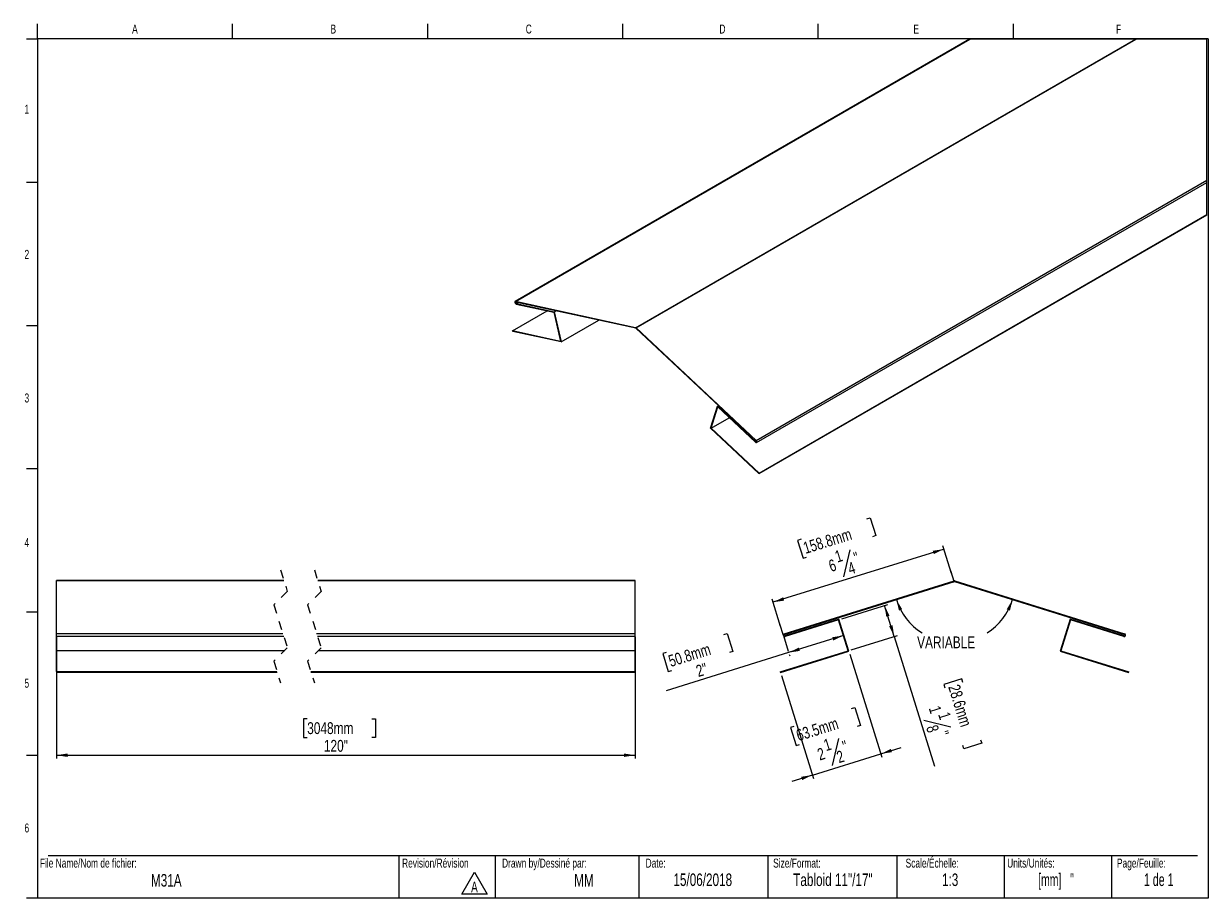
# Model space of a CAD drawing. Header units: inches. Extents: x 0.5 to 23, y 0.4 to 15.5.
# Tile 1 of 2: x 0.5 to 14.3, y 0.5 to 10.7. Entities that reach past the tile are written whole.
import ezdxf

# ---------------------------------------------------------------- set-up
doc = ezdxf.new("R2010")
doc.units = ezdxf.units.IN
doc.header["$MEASUREMENT"] = 0
doc.linetypes.add('HIDDEN', pattern=[0.075, 0.05, -0.025])
doc.layers.add('FORMAT', color=7, linetype='Continuous')
doc.styles.add('SLDTEXTSTYLE0', font='TXT', dxfattribs={"width": 0.7})
doc.styles.add('SLDTEXTSTYLE1', font='TXT', dxfattribs={"width": 0.633333})
doc.styles.add('SLDTEXTSTYLE2', font='TXT', dxfattribs={"width": 0.625})
doc.styles.add('SLDTEXTSTYLE3', font='TXT', dxfattribs={"width": 0.75})
doc.dimstyles.new('SLDDIMSTYLE0', dxfattribs={"dimtxt": 0.137795, "dimasz": 0.13, "dimexe": 0, "dimexo": 0.0625, "dimgap": 0.034449, "dimtad": 1, "dimdec": 6, "dimlfac": 3, "dimrnd": 1e-09, "dimzin": 12, "dimdsep": 46, "dimlunit": 5, "dimtxsty": 'SLDTEXTSTYLE3', "dimsah": 1, "dimcen": 0.09, "dimadec": 0, "dimazin": 3, "dimtfac": 1, "dimtofl": 0, "dimtmove": 0, "dimatfit": 3, "dimfxl": 1, "dimfrac": 2, "dimtolj": 1, "dimtzin": 12, "dimarcsym": 0})
doc.dimstyles.new('SLDDIMSTYLE1', dxfattribs={"dimtxt": 0.137795, "dimasz": 0.13, "dimexe": 0, "dimexo": 0.0625, "dimgap": 0.034449, "dimtad": 1, "dimlfac": 3, "dimrnd": 1e-09, "dimzin": 12, "dimdsep": 46, "dimlunit": 5, "dimtxsty": 'SLDTEXTSTYLE3', "dimsah": 1, "dimcen": 0.09, "dimadec": 0, "dimazin": 3, "dimtfac": 1, "dimtofl": 0, "dimtmove": 0, "dimatfit": 3, "dimfxl": 1, "dimfrac": 2, "dimtolj": 1, "dimtzin": 12, "dimarcsym": 0})
doc.dimstyles.new('SLDDIMSTYLE2', dxfattribs={"dimtxt": 0.137795, "dimasz": 0.13, "dimexe": 0, "dimexo": 0.0625, "dimgap": 0.034449, "dimtad": 1, "dimdec": 6, "dimlfac": 3, "dimrnd": 1e-09, "dimzin": 12, "dimdsep": 46, "dimlunit": 5, "dimtxsty": 'SLDTEXTSTYLE3', "dimsah": 1, "dimcen": 0.09, "dimadec": 0, "dimazin": 3, "dimtfac": 1, "dimtmove": 0, "dimatfit": 0, "dimfxl": 1, "dimfrac": 2, "dimtolj": 1, "dimtzin": 12, "dimarcsym": 0})
doc.dimstyles.new('SLDDIMSTYLE3', dxfattribs={"dimtxt": 0.137795, "dimasz": 0.13, "dimexe": 0, "dimexo": 0.0625, "dimgap": 0.034449, "dimtad": 0, "dimtih": 1, "dimtoh": 1, "dimdec": 4, "dimlfac": 3, "dimzin": 12, "dimdsep": 46, "dimlunit": 5, "dimtxsty": 'SLDTEXTSTYLE3', "dimsah": 1, "dimcen": 0.09, "dimazin": 3, "dimtfac": 1, "dimtofl": 0, "dimtmove": 0, "dimatfit": 3, "dimfxl": 1, "dimfrac": 2, "dimtolj": 1, "dimtzin": 12, "dimarcsym": 0})

# ---------------------------------------------------------------- blocks, each defined once
blk = doc.blocks.new('SW_NOTE_0')
at = {"color": 0, "linetype": 'Continuous', "lineweight": 0}
for p, q in [((-0.098, 0.016), (0.049, 0.271)), ((0.049, 0.271), (0.196, 0.016)), ((0.196, 0.016), (-0.098, 0.016))]:
    blk.add_line(p, q, dxfattribs=at)
at = {"color": 0, "linetype": 'Continuous', "lineweight": 0, "insert": (0.049, 0.161), "char_height": 0.125, "attachment_point": 2, "style": 'SLDTEXTSTYLE0'}
blk.add_mtext('A', dxfattribs=at)
blk = doc.blocks.new('_D')
at = {"layer": 'FORMAT'}
for p, q in [((10.278, 4.933), (10.318, 4.945)), ((10.318, 4.945), (10.383, 4.737)), ((9.512, 4.695), (9.472, 4.682)), ((10.383, 4.737), (10.343, 4.724)), ((11.176, 4.58), (9.186, 3.962)), ((9.472, 4.682), (9.537, 4.473)), ((10.081, 4.571), (10.005, 4.259)), ((11.264, 4.297), (11.164, 4.618)), ((9.537, 4.473), (9.577, 4.486)), ((9.274, 3.678), (9.175, 3.999))]:
    blk.add_line(p, q, dxfattribs=at)
for points in [[(11.176, 4.58), (11.045, 4.561), (11.057, 4.523)], [(9.186, 3.962), (9.316, 3.981), (9.304, 4.02)]]:
    blk.add_solid(points, dxfattribs=at)
at = {"layer": 'FORMAT', "attachment_point": 1, "rotation": 17.2729, "style": 'SLDTEXTSTYLE3'}
for s, insert, char_height in [('158.8mm', (9.524, 4.655), 0.1378), ('1', (9.893, 4.554), 0.138), ('"', (10.111, 4.538), 0.138), ('6', (9.82, 4.445), 0.138), ('4', (10.043, 4.414), 0.138)]:
    blk.add_mtext(s, dxfattribs=dict(at, insert=insert, char_height=char_height))
blk = doc.blocks.new('_D_1')
at = {"layer": 'FORMAT'}
for p, q in [((8.613, 3.586), (8.653, 3.599)), ((8.653, 3.599), (8.718, 3.39)), ((10.005, 3.574), (9.368, 3.376)), ((7.943, 3.378), (7.903, 3.366)), ((7.903, 3.366), (7.968, 3.157)), ((9.368, 3.376), (7.941, 2.932)), ((8.718, 3.39), (8.678, 3.377)), ((9.375, 3.355), (9.38, 3.339)), ((7.968, 3.157), (8.008, 3.169))]:
    blk.add_line(p, q, dxfattribs=at)
for points in [[(10.005, 3.574), (9.875, 3.555), (9.887, 3.516)], [(9.368, 3.376), (9.498, 3.396), (9.487, 3.434)]]:
    blk.add_solid(points, dxfattribs=at)
at = {"layer": 'FORMAT', "char_height": 0.1378, "attachment_point": 1, "rotation": 17.2729, "style": 'SLDTEXTSTYLE3'}
for s, insert in [('50.8mm', (7.956, 3.339)), ('2"', (8.276, 3.222))]:
    blk.add_mtext(s, dxfattribs=dict(at, insert=insert))
blk = doc.blocks.new('_D_2')
at = {"layer": 'FORMAT'}
for p, q in [((9.986, 3.768), (10.522, 3.934)), ((10.596, 3.565), (10.485, 3.923)), ((10.097, 3.41), (10.634, 3.576)), ((10.596, 3.565), (11.066, 2.053)), ((11.382, 3.07), (11.173, 3.005)), ((11.394, 3.03), (11.382, 3.07)), ((11.173, 3.005), (11.185, 2.965)), ((11.255, 2.51), (10.943, 2.586)), ((11.602, 2.361), (11.615, 2.321)), ((11.406, 2.256), (11.393, 2.296)), ((11.615, 2.321), (11.406, 2.256))]:
    blk.add_line(p, q, dxfattribs=at)
for points in [[(10.485, 3.923), (10.504, 3.793), (10.542, 3.805)], [(10.596, 3.565), (10.577, 3.695), (10.538, 3.683)]]:
    blk.add_solid(points, dxfattribs=at)
at = {"layer": 'FORMAT', "attachment_point": 1, "rotation": 287.2729, "style": 'SLDTEXTSTYLE3'}
for s, insert, char_height in [('28.6mm', (11.355, 3.018), 0.1378), ('1', (11.129, 2.77), 0.138), ('1', (11.238, 2.698), 0.138), ('8', (11.098, 2.547), 0.138), ('"', (11.222, 2.479), 0.138)]:
    blk.add_mtext(s, dxfattribs=dict(at, insert=insert, char_height=char_height))
blk = doc.blocks.new('_D_3')
at = {"layer": 'FORMAT'}
for p, q in [((10.08, 3.356), (10.451, 2.161)), ((9.284, 3.108), (9.656, 1.913)), ((10.099, 2.724), (10.139, 2.736)), ((10.139, 2.736), (10.204, 2.527)), ((9.429, 2.516), (9.389, 2.503)), ((9.389, 2.503), (9.454, 2.294)), ((10.204, 2.527), (10.164, 2.515)), ((9.95, 2.377), (9.874, 2.064)), ((9.454, 2.294), (9.494, 2.307)), ((10.44, 2.198), (10.678, 2.272)), ((9.644, 1.951), (10.44, 2.198)), ((9.644, 1.951), (9.405, 1.877))]:
    blk.add_line(p, q, dxfattribs=at)
for points in [[(10.44, 2.198), (10.57, 2.218), (10.558, 2.256)], [(9.644, 1.951), (9.514, 1.931), (9.526, 1.893)]]:
    blk.add_solid(points, dxfattribs=at)
at = {"layer": 'FORMAT', "attachment_point": 1, "rotation": 17.2729, "style": 'SLDTEXTSTYLE3'}
for s, insert, char_height in [('63.5mm', (9.442, 2.476), 0.1378), ('1', (9.762, 2.36), 0.138), ('"', (9.98, 2.343), 0.138), ('2', (9.689, 2.251), 0.138), ('2', (9.912, 2.22), 0.138)]:
    blk.add_mtext(s, dxfattribs=dict(at, insert=insert, char_height=char_height))
blk = doc.blocks.new('_D_4')
at = {"layer": 'FORMAT'}
for start, end in [(197.2729, 237.7141), (302.2859, 342.7271)]:
    blk.add_arc((11.298, 4.203), 0.708, start, end, dxfattribs=at)
for points in [[(10.621, 3.993), (10.652, 3.865), (10.689, 3.881)], [(11.974, 3.993), (11.906, 3.881), (11.943, 3.865)]]:
    blk.add_solid(points, dxfattribs=at)
at = {"layer": 'FORMAT', "insert": (10.863, 3.564), "char_height": 0.1378, "attachment_point": 1, "style": 'SLDTEXTSTYLE3'}
blk.add_mtext('VARIABLE', dxfattribs=at)
blk = doc.blocks.new('_D_5')
at = {"layer": 'FORMAT'}
for p, q in [((0.848, 3.559), (0.848, 2.143)), ((7.581, 3.559), (7.581, 2.143)), ((3.766, 2.607), (3.724, 2.607)), ((3.724, 2.607), (3.724, 2.388)), ((4.518, 2.607), (4.559, 2.607)), ((4.559, 2.607), (4.559, 2.388)), ((3.724, 2.388), (3.766, 2.388)), ((4.559, 2.388), (4.518, 2.388)), ((0.848, 2.182), (7.581, 2.182))]:
    blk.add_line(p, q, dxfattribs=at)
for points in [[(0.848, 2.182), (0.978, 2.162), (0.978, 2.202)], [(7.581, 2.182), (7.451, 2.202), (7.451, 2.162)]]:
    blk.add_solid(points, dxfattribs=at)
at = {"layer": 'FORMAT', "char_height": 0.1378, "attachment_point": 1, "style": 'SLDTEXTSTYLE3'}
for s, insert in [('3048mm', (3.766, 2.566)), ('120"', (3.96, 2.36))]:
    blk.add_mtext(s, dxfattribs=dict(at, insert=insert))

msp = doc.modelspace()

# ---------------------------------------------------------------- linework, layer by layer
at = {"color": 7, "linetype": 'Continuous', "lineweight": 18}
for p, q in [((0.6262516, 10.51707317), (0.6262516, 10.69394495)), ((2.89708494, 10.51707317), (2.89708494, 10.69394495)), ((5.16791827, 10.51707317), (5.16791827, 10.69394495)), ((7.4387516, 10.51707317), (7.4387516, 10.69394495)), ((9.70958494, 10.69394495), (9.70958494, 10.51707317)), ((11.98041827, 10.69394495), (11.98041827, 10.51707317)), ((0.5012516, 10.51707317), (0.6262516, 10.51707317)), ((14.2512516, 10.51707317), (0.6262516, 10.51707317)), ((0.6262516, 10.51707317), (0.6262516, 0.51707317)), ((14.2512516, 10.51707317), (14.2512516, 0.51707317)), ((0.5012516, 8.8504065), (0.6262516, 8.8504065)), ((0.5012516, 7.18373984), (0.6262516, 7.18373984)), ((0.5012516, 5.51707317), (0.6262516, 5.51707317)), ((0.5012516, 3.8504065), (0.6262516, 3.8504065)), ((0.5012516, 2.18373984), (0.6262516, 2.18373984)), ((0.7512516, 1.01707317), (14.1262516, 1.01707317)), ((4.83168021, 1.01707317), (4.83168021, 0.51707317)), ((5.95393245, 1.01707317), (5.95393245, 0.51707317)), ((7.6262516, 1.01707317), (7.6262516, 0.51707317)), ((9.1262516, 1.01707317), (9.1262516, 0.51707317)), ((10.6262516, 1.01707317), (10.6262516, 0.51707317)), ((11.8762516, 1.01707317), (11.8762516, 0.51707317)), ((13.1262516, 1.01707317), (13.1262516, 0.51707317)), ((0.6262516, 0.51707317), (0.5012516, 0.51707317)), ((14.2512516, 0.51707317), (0.6262516, 0.51707317))]:
    msp.add_line(p, q, dxfattribs=at)
at = {"color": 7, "linetype": 'Continuous', "lineweight": 25}
for p, q in [((11.47366667, 10.51373238), (6.18517964, 7.46075432)), ((6.19001372, 7.4613355), (11.47749326, 10.51373238)), ((7.5877223, 7.15633024), (13.40354304, 10.51373238)), ((7.59213085, 7.15378492), (13.41236171, 10.51373238)), ((8.98983943, 5.84503041), (14.2346117, 8.87277349)), ((8.99467351, 5.81962099), (14.2346117, 8.84457314)), ((9.02199622, 5.46005167), (14.2346117, 8.46923049)), ((9.02339482, 5.46444223), (14.2346117, 8.47281381)), ((7.5877223, 7.15633024), (6.19001372, 7.4613355)), ((7.5891209, 7.15032441), (6.19141231, 7.45532967)), ((6.15645677, 7.11949035), (6.55955156, 7.35219173)), ((6.1956128, 7.43731061), (6.63900408, 7.34055475)), ((6.1970114, 7.43130477), (6.63590339, 7.33553059)), ((6.63590339, 7.33553059), (6.71463628, 6.99768568)), ((6.63900408, 7.34055475), (6.66050243, 7.35296534)), ((6.63900408, 7.34055475), (6.72053729, 6.9906966)), ((6.72053729, 6.9906966), (7.15946371, 7.24408361)), ((6.15785693, 7.11348373), (6.15645677, 7.11949035)), ((6.71463628, 6.99768568), (6.15645677, 7.11949035)), ((6.72053729, 6.9906966), (6.15785693, 7.11348373)), ((8.98843927, 5.84063984), (7.59073069, 7.14939514)), ((8.98983943, 5.84503041), (7.59213085, 7.15378492)), ((8.45931429, 5.98692231), (8.5408475, 6.24264423)), ((8.46521531, 5.98709753), (8.54394976, 6.2340391)), ((8.5408475, 6.24264423), (8.55214735, 6.24916632)), ((8.5408475, 6.24264423), (8.98424035, 5.82746972)), ((8.54394976, 6.2340391), (8.98284019, 5.82307994)), ((8.46521531, 5.98709753), (8.67706523, 6.109395)), ((9.02199622, 5.46005167), (8.45931429, 5.98692231)), ((9.02339482, 5.46444223), (8.46521531, 5.98709753)), ((9.02339482, 5.46444223), (9.02199622, 5.46005167)), ((3.49529227, 4.21361161), (0.84835012, 4.21361161)), ((0.84835012, 4.21313808), (0.84835012, 4.21361161)), ((0.84835012, 4.21313808), (3.49544089, 4.21313808)), ((0.84835012, 3.59850248), (0.84835012, 4.21313808)), ((7.5806005, 4.21361161), (3.8889923, 4.21361161)), ((3.88914092, 4.21313808), (7.5806005, 4.21313808)), ((7.5806005, 4.21313808), (7.5806005, 4.21361161)), ((7.5806005, 3.59850248), (7.5806005, 4.21313808)), ((9.317788, 3.59482461), (11.29444637, 4.2094602)), ((9.31976749, 3.5884586), (11.29642586, 4.20309419)), ((11.29870228, 4.20309419), (13.27536065, 3.5884586)), ((11.30068177, 4.2094602), (13.27734014, 3.59482461)), ((9.95275779, 3.76434033), (9.32570596, 3.56936058)), ((9.94837128, 3.75599484), (9.32768545, 3.56299457)), ((10.05971759, 3.39790686), (9.94837128, 3.75599484)), ((10.06806308, 3.39352034), (9.95275779, 3.76434033)), ((12.64237034, 3.76434033), (12.52706506, 3.39352034)), ((12.64675686, 3.75599484), (12.53541055, 3.39790686)), ((13.26942218, 3.56936058), (12.64237034, 3.76434033)), ((13.26744269, 3.56299457), (12.64675686, 3.75599484)), ((0.84835012, 3.59850248), (3.48210728, 3.59850248)), ((0.84835012, 3.56592079), (0.84835012, 3.59850248)), ((3.87580732, 3.59850248), (7.5806005, 3.59850248)), ((7.5806005, 3.56592079), (7.5806005, 3.59850248)), ((0.84835012, 3.56592079), (3.49237931, 3.56592079)), ((0.84835012, 3.40158473), (0.84835012, 3.56592079)), ((3.88608091, 3.56592079), (7.5806005, 3.56592079)), ((7.5806005, 3.40158473), (7.5806005, 3.56592079)), ((0.84835012, 3.15612797), (0.84835012, 3.40158473)), ((0.84835012, 3.40158473), (3.50423766, 3.40158473)), ((3.89793926, 3.40158473), (7.5806005, 3.40158473)), ((7.5806005, 3.15612797), (7.5806005, 3.40158473)), ((9.27033253, 3.15245011), (10.05971759, 3.39790686)), ((9.27231202, 3.1460841), (10.06806308, 3.39352034)), ((12.52706506, 3.39352034), (13.32281612, 3.1460841)), ((12.53541055, 3.39790686), (13.32479561, 3.15245011)), ((0.84835012, 3.15612797), (0.84835012, 3.14976198)), ((0.84835012, 3.15612797), (3.41445679, 3.15612797)), ((0.84835012, 3.14976198), (3.41646395, 3.14976198)), ((3.80815683, 3.15612797), (7.5806005, 3.15612797)), ((3.81016399, 3.14976198), (7.5806005, 3.14976198)), ((7.5806005, 3.15612797), (7.5806005, 3.14976198)), ((9.27033253, 3.15245011), (9.27231202, 3.1460841)), ((13.32281612, 3.1460841), (13.32479561, 3.15245011))]:
    msp.add_line(p, q, dxfattribs=at)
at = {"color": 8, "linetype": 'Continuous', "lineweight": 25}
for p, q in [((6.1956128, 7.43731061), (6.21711115, 7.44972198)), ((8.98424035, 5.82746972), (8.99309344, 5.83257992))]:
    msp.add_line(p, q, dxfattribs=at)
at = {"color": 7, "linetype": 'HIDDEN', "lineweight": 18}
for p, q in [((3.45587763, 4.33861161), (3.53461779, 4.08888936)), ((3.84957842, 4.33861161), (3.92831858, 4.08888936)), ((3.53461779, 4.08888936), (3.37713748, 3.93140904)), ((3.92831858, 4.08888936), (3.77083826, 3.93140904)), ((3.37713748, 3.93140904), (3.53461779, 3.43196454)), ((3.77083826, 3.93140904), (3.92831858, 3.43196454)), ((3.53461779, 3.43196454), (3.37713748, 3.27448423)), ((3.92831858, 3.43196454), (3.77083826, 3.27448423)), ((3.37713748, 3.27448423), (3.45587763, 3.02476197)), ((3.77083826, 3.27448423), (3.84957842, 3.02476197))]:
    msp.add_line(p, q, dxfattribs=at)
at = {"color": 7, "linetype": 'Continuous', "lineweight": 18, "flags": 128}
msp.add_lwpolyline([(14.2346117, 8.46923049), (14.2346117, 8.47281381), (14.2346117, 8.84457314), (14.2346117, 8.87277349), (14.2346117, 10.51373238), (13.41236171, 10.51373238), (13.40354304, 10.51373238), (11.47749326, 10.51373238), (11.47366667, 10.51373238)], dxfattribs=at)
at = {"color": 7, "linetype": 'Continuous', "lineweight": 25, "flags": 128}
for points in [[(6.19001372, 7.4613355), (6.1859728, 7.46113213), (6.18308018, 7.45867363), (6.18177701, 7.45433469), (6.18225885, 7.44877551), (6.18445531, 7.44284242), (6.18803002, 7.43743889), (6.19243858, 7.43338781), (6.1970114, 7.43130477)], [(6.19141231, 7.45532967), (6.18898902, 7.45520764), (6.18725407, 7.45373239), (6.18647029, 7.45112919), (6.18675971, 7.44779383), (6.18807852, 7.44423398), (6.19022335, 7.4409917), (6.19286879, 7.43856058), (6.1956128, 7.43731061)], [(8.98284019, 5.82307994), (8.98741457, 5.81988303), (8.99182313, 5.81884347), (8.99539784, 5.82012004), (8.9975943, 5.82351798), (8.99807614, 5.82851945), (8.99677141, 5.83436493), (8.99388035, 5.84016191), (8.98983943, 5.84503041)], [(8.98424035, 5.82746972), (8.98698436, 5.82555173), (8.9896298, 5.82492831), (8.99177463, 5.8256941), (8.99309188, 5.82773254), (8.9933813, 5.8307339), (8.99259908, 5.83424056), (8.99086413, 5.83771906), (8.98843927, 5.84063984)]]:
    msp.add_lwpolyline(points, dxfattribs=at)
at = {"color": 7, "linetype": 'Continuous', "lineweight": 25}
for centre, radius, start, end in [((7.58520903, 7.1468867), 0.00977226, 44.902191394, 75.096986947), ((7.58820423, 7.14687747), 0.00356675, 44.900177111, 75.107626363), ((11.29756407, 4.19943373), 0.0105, 72.727085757, 107.272914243), ((11.29756407, 4.19943373), 0.00383333, 72.727085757, 107.272914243), ((9.32273672, 3.57890959), 0.01666667, 107.272914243, 287.272914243), ((9.32273672, 3.57890959), 0.01, 107.272914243, 287.272914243), ((13.27239141, 3.57890959), 0.01666667, 252.727085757, 72.727085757), ((13.27239141, 3.57890959), 0.01, 252.727085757, 72.727085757)]:
    msp.add_arc(centre, radius, start, end, dxfattribs=at)
at = {"layer": 'FORMAT', "lineweight": 18}
for p, q in [((11.29619935, 4.19255147), (11.25460024, 4.32633356)), ((9.3068217, 3.57396086), (9.26522259, 3.70774295)), ((9.3068217, 3.57396086), (9.36308691, 3.39301284))]:
    msp.add_line(p, q, dxfattribs=at)

# ---------------------------------------------------------------- block references
at = {"color": 7, "linetype": 'Continuous', "lineweight": 0}
msp.add_blockref('SW_NOTE_0', (5.66292394, 0.55004025), dxfattribs=at)

# ---------------------------------------------------------------- texts
for s, insert, char_height, attachment_point, style in [('A', (1.76142579, 10.6839024), 0.10416667, 2, 'SLDTEXTSTYLE0'), ('B', (4.06958911, 10.6839024), 0.10416667, 2, 'SLDTEXTSTYLE0'), ('C', (6.34413178, 10.6839024), 0.10416667, 2, 'SLDTEXTSTYLE0'), ('D', (8.59747332, 10.6839024), 0.10416667, 2, 'SLDTEXTSTYLE0'), ('E', (10.8526565, 10.6839024), 0.10416667, 2, 'SLDTEXTSTYLE0'), ('F', (13.20742543, 10.6839024), 0.10416667, 2, 'SLDTEXTSTYLE0'), ('1', (0.5037246, 9.75182478), 0.10416667, 2, 'SLDTEXTSTYLE0'), ('2', (0.5037246, 8.06186262), 0.10416667, 2, 'SLDTEXTSTYLE0'), ('3', (0.5037246, 6.39100017), 0.10416667, 2, 'SLDTEXTSTYLE0'), ('4', (0.5037246, 4.7085424), 0.10416667, 2, 'SLDTEXTSTYLE0'), ('5', (0.5037246, 3.07157689), 0.10416667, 2, 'SLDTEXTSTYLE0'), ('6', (0.5037246, 1.38784093), 0.10416667, 2, 'SLDTEXTSTYLE0'), ('File Name/Nom de fichier:', (0.65493189, 0.97867855), 0.1041666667, 1, 'SLDTEXTSTYLE0'), ('Revision/Révision', (4.87009835, 0.97867855), 0.1041666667, 1, 'SLDTEXTSTYLE0'), ('Drawn by/Dessiné par:', (6.03329934, 0.97867855), 0.1041666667, 1, 'SLDTEXTSTYLE0'), ('Date:', (7.70350905, 0.97867855), 0.104166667, 1, 'SLDTEXTSTYLE0'), ('Size/Format:', (9.18750927, 0.97867855), 0.1041666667, 1, 'SLDTEXTSTYLE0'), ('Scale/Échelle:', (10.72938767, 0.97867855), 0.1041666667, 1, 'SLDTEXTSTYLE0'), ('Units/Unités:', (11.91111672, 0.97867855), 0.1041666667, 1, 'SLDTEXTSTYLE0'), ('Page/Feuille:', (13.18799756, 0.97867855), 0.1041666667, 1, 'SLDTEXTSTYLE0'), ('M31A', (2.12627184, 0.79939677), 0.145833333, 2, 'SLDTEXTSTYLE0'), ('MM', (6.98639338, 0.79939676), 0.145833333, 2, 'SLDTEXTSTYLE0'), ('15/06/2018', (8.36878578, 0.80596202), 0.145833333, 2, 'SLDTEXTSTYLE0'), ('Tabloid 11"/17"', (9.88310669, 0.80596202), 0.1458333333, 2, 'SLDTEXTSTYLE0'), ('1:3', (11.24744214, 0.80596202), 0.145833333, 2, 'SLDTEXTSTYLE0'), ('[mm]   "', (12.47899807, 0.80596202), 0.145833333, 2, 'SLDTEXTSTYLE2'), ('1 de 1', (13.67421983, 0.80596202), 0.145833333, 2, 'SLDTEXTSTYLE1')]:
    msp.add_mtext(s, dxfattribs=dict(at, insert=insert, char_height=char_height, attachment_point=attachment_point, style=style))

# ---------------------------------------------------------------- dimensions: what is measured, and where the dimension line sits
at = {"layer": 'FORMAT'}
for base, p1, p2, angle, dimstyle, picture, middle in [((9.18619748, 3.96188645), (11.2753998, 4.25944251), (9.28602215, 3.64085191), 17.272914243, 'SLDDIMSTYLE0', '_D', (10.07401584, 4.23795073)), ((10.48474603, 3.92277885), (10.05971759, 3.39790686), (9.94837128, 3.75599484), 287.272914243, 'SLDDIMSTYLE0', '_D_2', (10.92212877, 2.51616284)), ((9.36832481, 3.37616785), (10.05971759, 3.39790686), (9.36308691, 3.39301284), 17.272914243, 'SLDDIMSTYLE1', '_D_1', (8.4041908, 3.07637347)), ((10.43975284, 2.19817194), (9.27231202, 3.1460841), (10.06806308, 3.39352034), 17.272914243, 'SLDDIMSTYLE2', '_D_3', (9.94304391, 2.04372189))]:
    dim = msp.add_linear_dim(base=base, p1=p1, p2=p2, angle=angle, dimstyle=dimstyle, dxfattribs=at)
    dim.commit()
    dim.dimension.update_dxf_attribs({"geometry": picture, "text_midpoint": middle, "dimtype": 160})
dim = msp.add_angular_dim_2l(base=(10.73563011, 3.77236203), line1=((13.27536065, 3.5884586), (11.29870228, 4.20309419)), line2=((11.29642586, 4.20309419), (9.31976749, 3.5884586)), text='VARIABLE', dimstyle='SLDDIMSTYLE3', dxfattribs=at)
dim.commit()
dim.dimension.update_dxf_attribs({"geometry": '_D_4', "text_midpoint": (11.28433126, 3.49533097), "dimtype": 162})
dim = msp.add_linear_dim(base=(7.58059986, 2.18194026), p1=(0.84835076, 3.59850249), p2=(7.58059986, 3.59850249), angle=0, text='120"', dimstyle='SLDDIMSTYLE1', dxfattribs=at)
dim.commit()
dim.dimension.update_dxf_attribs({"geometry": '_D_5', "text_midpoint": (4.14163664, 2.18194026), "dimtype": 160})

doc.saveas('drawing.dxf')
